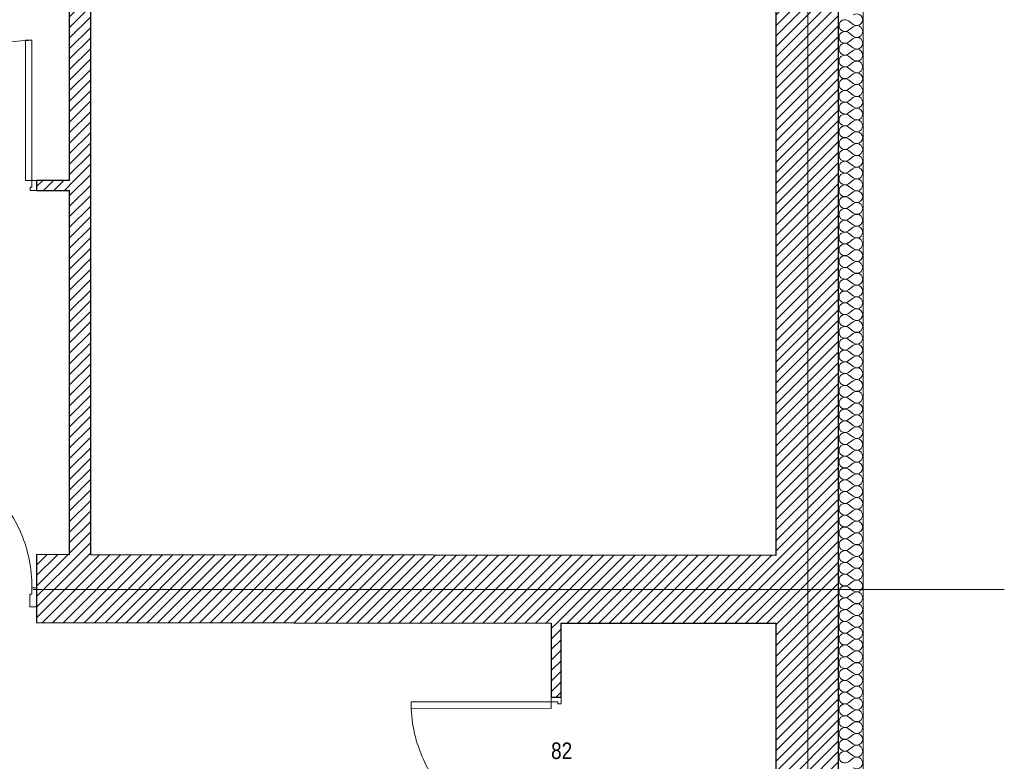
# Model space of a CAD drawing. Header units: millimetres. Extents: x -21056 to 421, y 9759 to 15589.
# Tile 118 of 120: x -175 to 421, y 10618 to 11067. Entities that reach past the tile are written whole.
import ezdxf
from ezdxf.enums import TextEntityAlignment as Align

# ---------------------------------------------------------------- set-up
doc = ezdxf.new("R2010")
doc.units = ezdxf.units.MM
doc.header["$LTSCALE"] = 25
doc.header["$MEASUREMENT"] = 0
doc.linetypes.add('Kropki i Kreski', pattern=[670.277762, 352.777767, -176.388884, 0, -141.111112])
doc.linetypes.add('Przerywana', pattern=[240, 120, -120])
for name, color, linetype in [('Drzwi ArchiCAD', 7, 'Continuous'), ('Konstrukcja - Siatki mod', 7, 'Continuous'), ('KR_INW', 7, 'Continuous'), ('NAPIS_SODON', 7, 'Continuous'), ('Znaczniki drzwi ArchiCADa', 7, 'Continuous')]:
    doc.layers.add(name, color=color, linetype=linetype)
for name, color, linetype, lineweight in [('Drzwi ArchiCAD_Nr_pióra__1', 7, 'Continuous', 13), ('Drzwi ArchiCAD_Nr_pióra__27', 7, 'Continuous', 25), ('Konstrukcja - Siatki mod_Nr_pióra__48', 1, 'Continuous', 15), ('KR_INW_Nr_pióra__101', 252, 'Continuous', 5), ('KR_INW_Nr_pióra__102', 3, 'Continuous', 5), ('KR_INW_Nr_pióra__27', 7, 'Continuous', 25), ('KR_INW_Nr_pióra__47', 7, 'Continuous', 15), ('NAPIS_SODON_Nr_pióra__1', 7, 'Continuous', 13), ('Znaczniki drzwi ArchiCADa_Nr_pióra__20', 1, 'Continuous', 13), ('Znaczniki drzwi ArchiCADa_Nr_pióra__7', 7, 'Continuous', 13)]:
    doc.layers.add(name, color=color, linetype=linetype, lineweight=lineweight)
doc.styles.add('GENERATED_STYLE_1', font='ARIALN.TTF')
pattern_1 = [(45, (0, 0), (-31.819804, 31.819804), [])]

# ---------------------------------------------------------------- blocks, each defined once
blk = doc.blocks.new('Strop_1', base_point=(179225, 121523.3))
at = {"layer": 'NAPIS_SODON_Nr_pióra__1', "linetype": 'Continuous', "flags": 128}
blk.add_lwpolyline([(179225, 121523.3), (179225.9, 107003.8), (250898.3, 107008.3), (250897.4, 121527.8)], close=True, dxfattribs=at)
blk = doc.blocks.new('*X283')
at = {"layer": 'KR_INW_Nr_pióra__102', "linetype": 'Continuous'}
for p, q in [((250986.7, 118792.9), (250958.1, 118814.3)), ((250986.7, 118778.6), (250958.1, 118757.1)), ((250986.7, 118721.4), (250958.1, 118742.9)), ((250986.7, 118707.1), (250958.1, 118685.7)), ((250986.7, 118650), (250958.1, 118671.4)), ((250986.7, 118635.7), (250958.1, 118614.3)), ((250986.7, 118578.6), (250958.1, 118600)), ((250986.7, 118564.3), (250958.1, 118542.9)), ((250986.7, 118507.1), (250958.1, 118528.6)), ((250986.7, 118492.9), (250958.1, 118471.4)), ((250986.7, 118435.7), (250958.1, 118457.1)), ((250986.7, 118421.4), (250958.1, 118400)), ((250986.7, 118364.3), (250958.1, 118385.7)), ((250986.7, 118350), (250958.1, 118328.6)), ((250986.7, 118292.9), (250958.1, 118314.3)), ((250986.7, 118278.6), (250958.1, 118257.1)), ((250986.7, 118221.4), (250958.1, 118242.9)), ((250986.7, 118207.1), (250958.1, 118185.7)), ((250986.7, 118150), (250958.1, 118171.4)), ((250986.7, 118135.7), (250958.1, 118114.3)), ((250986.7, 118078.6), (250958.1, 118100)), ((250986.7, 118064.3), (250958.1, 118042.9)), ((250986.7, 118007.1), (250958.1, 118028.6)), ((250986.7, 117992.9), (250958.1, 117971.4)), ((250986.7, 117935.7), (250958.1, 117957.1)), ((250986.7, 117921.4), (250958.1, 117900)), ((250986.7, 117864.3), (250958.1, 117885.7)), ((250986.7, 117850), (250958.1, 117828.6)), ((250986.7, 117792.9), (250958.1, 117814.3)), ((250986.7, 117778.6), (250958.1, 117757.1)), ((250986.7, 117721.4), (250958.1, 117742.9)), ((250986.7, 117707.1), (250958.1, 117685.7)), ((250986.7, 117650), (250958.1, 117671.4)), ((250986.7, 117635.7), (250958.1, 117614.3)), ((250986.7, 117578.6), (250958.1, 117600)), ((250986.7, 117564.3), (250958.1, 117542.9)), ((250986.7, 117507.1), (250958.1, 117528.6)), ((250986.7, 117492.9), (250958.1, 117471.4)), ((250986.7, 117435.7), (250958.1, 117457.1)), ((250986.7, 117421.4), (250958.1, 117400)), ((250986.7, 117364.3), (250958.1, 117385.7)), ((250986.7, 117350), (250958.1, 117328.6)), ((250986.7, 117292.9), (250958.1, 117314.3)), ((250986.7, 117278.6), (250958.1, 117257.1)), ((250986.7, 117221.4), (250958.1, 117242.9)), ((250986.7, 117207.1), (250958.1, 117185.7)), ((250986.7, 117150), (250958.1, 117171.4)), ((250986.7, 117135.7), (250958.1, 117114.3)), ((250986.7, 117078.6), (250958.1, 117100)), ((250986.7, 117064.3), (250958.1, 117042.9)), ((250986.7, 117007.1), (250958.1, 117028.6)), ((250986.7, 116992.9), (250958.1, 116971.4)), ((250986.7, 116935.7), (250958.1, 116957.1)), ((250986.7, 116921.4), (250958.1, 116900)), ((250986.7, 116864.3), (250958.1, 116885.7)), ((250986.7, 116850), (250958.1, 116828.6)), ((250986.7, 116792.9), (250958.1, 116814.3)), ((250986.7, 116778.6), (250958.1, 116757.1)), ((250986.7, 116721.4), (250958.1, 116742.9)), ((250986.7, 116707.1), (250958.1, 116685.7)), ((250986.7, 116650), (250958.1, 116671.4)), ((250986.7, 116635.7), (250958.1, 116614.3)), ((250986.7, 116578.6), (250958.1, 116600)), ((250986.7, 116564.3), (250958.1, 116542.9)), ((250986.7, 116507.1), (250958.1, 116528.6)), ((250986.7, 116492.9), (250958.1, 116471.4)), ((250986.7, 116435.7), (250958.1, 116457.1)), ((250986.7, 116421.4), (250958.1, 116400)), ((250986.7, 116364.3), (250958.1, 116385.7)), ((250986.7, 116350), (250958.1, 116328.6)), ((250986.7, 116292.9), (250958.1, 116314.3)), ((250986.7, 116278.6), (250958.1, 116257.1)), ((250986.7, 116221.4), (250958.1, 116242.9)), ((250986.7, 116207.1), (250958.1, 116185.7)), ((250986.7, 116150), (250958.1, 116171.4)), ((250986.7, 116135.7), (250958.1, 116114.3)), ((250986.7, 116078.6), (250958.1, 116100)), ((250986.7, 116064.3), (250958.1, 116042.9)), ((250986.7, 116007.1), (250958.1, 116028.6)), ((250986.7, 115992.9), (250958.1, 115971.4)), ((250986.7, 115935.7), (250958.1, 115957.1)), ((250986.7, 115921.4), (250958.1, 115900)), ((250986.7, 115864.3), (250958.1, 115885.7)), ((250986.7, 115850), (250958.1, 115828.6)), ((250986.7, 115792.9), (250958.1, 115814.3)), ((250986.7, 115778.6), (250958.1, 115757.1)), ((250986.7, 115721.4), (250958.1, 115742.9)), ((250986.7, 115707.1), (250958.1, 115685.7)), ((250986.7, 115650), (250958.1, 115671.4)), ((250986.7, 115635.7), (250958.1, 115614.3)), ((250986.7, 115578.6), (250958.1, 115600)), ((250986.7, 115564.3), (250958.1, 115542.9)), ((250986.7, 115507.1), (250958.1, 115528.6)), ((250986.7, 115492.9), (250958.1, 115471.4)), ((250986.7, 115435.7), (250958.1, 115457.1)), ((250986.7, 115421.4), (250958.1, 115400)), ((250986.7, 115364.3), (250958.1, 115385.7)), ((250986.7, 115350), (250958.1, 115328.6)), ((250986.7, 115292.9), (250958.1, 115314.3)), ((250986.7, 115278.6), (250958.1, 115257.1)), ((250986.7, 115221.4), (250958.1, 115242.9)), ((250986.7, 115207.1), (250958.1, 115185.7)), ((250986.7, 115150), (250958.1, 115171.4)), ((250986.7, 115135.7), (250958.1, 115114.3)), ((250986.7, 115078.6), (250958.1, 115100)), ((250986.7, 115064.3), (250958.1, 115042.9)), ((250986.7, 115007.1), (250958.1, 115028.6)), ((250986.7, 114992.9), (250958.1, 114971.4)), ((250986.7, 114935.7), (250958.1, 114957.1)), ((250986.7, 114921.4), (250958.1, 114900)), ((250986.7, 114864.3), (250958.1, 114885.7)), ((250986.7, 114850), (250958.1, 114828.6)), ((250986.7, 114792.9), (250958.1, 114814.3)), ((250986.7, 114778.6), (250958.1, 114757.1)), ((250986.7, 114721.4), (250958.1, 114742.9)), ((250986.7, 114707.1), (250958.1, 114685.7)), ((250986.7, 114650), (250958.1, 114671.4)), ((250986.7, 114635.7), (250958.1, 114614.3)), ((250986.7, 114578.6), (250958.1, 114600)), ((250986.7, 114564.3), (250958.1, 114542.9)), ((250986.7, 114507.1), (250958.1, 114528.6)), ((250986.7, 114492.9), (250958.1, 114471.4)), ((250986.7, 114435.7), (250958.1, 114457.1)), ((250986.7, 114421.4), (250958.1, 114400)), ((250986.7, 114364.3), (250958.1, 114385.7)), ((250986.7, 114350), (250958.1, 114328.6))]:
    blk.add_line(p, q, dxfattribs=at)
for centre, start, end in [((250936.7, 118785.7), 53.1301, 180), ((251008.1, 118821.4), 233.1301, 126.8699), ((250936.7, 118785.7), 180, 306.8699), ((250936.7, 118714.3), 53.1301, 180), ((251008.1, 118750), 233.1301, 126.8699), ((250936.7, 118714.3), 180, 306.8699), ((251008.1, 118678.6), 233.1301, 126.8699), ((250936.7, 118642.9), 53.1301, 180), ((250936.7, 118642.9), 180, 306.8699), ((251008.1, 118607.1), 233.1301, 126.8699), ((250936.7, 118571.4), 53.1301, 180), ((250936.7, 118571.4), 180, 306.8699), ((251008.1, 118535.7), 233.1301, 126.8699), ((250936.7, 118500), 53.1301, 180), ((250936.7, 118500), 180, 306.8699), ((250936.7, 118428.6), 53.1301, 180), ((251008.1, 118464.3), 233.1301, 126.8699), ((250936.7, 118428.6), 180, 306.8699), ((250936.7, 118357.1), 53.1301, 180), ((251008.1, 118392.9), 233.1301, 126.8699), ((250936.7, 118357.1), 180, 306.8699), ((251008.1, 118321.4), 233.1301, 126.8699), ((250936.7, 118285.7), 53.1301, 180), ((250936.7, 118285.7), 180, 306.8699), ((251008.1, 118250), 233.1301, 126.8699), ((250936.7, 118214.3), 53.1301, 180), ((250936.7, 118214.3), 180, 306.8699), ((251008.1, 118178.6), 233.1301, 126.8699), ((250936.7, 118142.9), 53.1301, 180), ((250936.7, 118142.9), 180, 306.8699), ((250936.7, 118071.4), 53.1301, 180), ((251008.1, 118107.1), 233.1301, 126.8699), ((250936.7, 118071.4), 180, 306.8699), ((250936.7, 118000), 53.1301, 180), ((251008.1, 118035.7), 233.1301, 126.8699), ((250936.7, 118000), 180, 306.8699), ((251008.1, 117964.3), 233.1301, 126.8699), ((250936.7, 117928.6), 53.1301, 180), ((250936.7, 117928.6), 180, 306.8699), ((251008.1, 117892.9), 233.1301, 126.8699), ((250936.7, 117857.1), 53.1301, 180), ((250936.7, 117857.1), 180, 306.8699), ((251008.1, 117821.4), 233.1301, 126.8699), ((250936.7, 117785.7), 53.1301, 180), ((250936.7, 117785.7), 180, 306.8699), ((250936.7, 117714.3), 53.1301, 180), ((251008.1, 117750), 233.1301, 126.8699), ((250936.7, 117714.3), 180, 306.8699), ((250936.7, 117642.9), 53.1301, 180), ((251008.1, 117678.6), 233.1301, 126.8699), ((250936.7, 117642.9), 180, 306.8699), ((251008.1, 117607.1), 233.1301, 126.8699), ((250936.7, 117571.4), 53.1301, 180), ((250936.7, 117571.4), 180, 306.8699), ((251008.1, 117535.7), 233.1301, 126.8699), ((250936.7, 117500), 53.1301, 180), ((250936.7, 117500), 180, 306.8699), ((251008.1, 117464.3), 233.1301, 126.8699), ((250936.7, 117428.6), 53.1301, 180), ((250936.7, 117428.6), 180, 306.8699), ((250936.7, 117357.1), 53.1301, 180), ((251008.1, 117392.9), 233.1301, 126.8699), ((250936.7, 117357.1), 180, 306.8699), ((250936.7, 117285.7), 53.1301, 180), ((251008.1, 117321.4), 233.1301, 126.8699), ((250936.7, 117285.7), 180, 306.8699), ((251008.1, 117250), 233.1301, 126.8699), ((250936.7, 117214.3), 53.1301, 180), ((250936.7, 117214.3), 180, 306.8699), ((251008.1, 117178.6), 233.1301, 126.8699), ((250936.7, 117142.9), 53.1301, 180), ((250936.7, 117142.9), 180, 306.8699), ((251008.1, 117107.1), 233.1301, 126.8699), ((250936.7, 117071.4), 53.1301, 180), ((250936.7, 117071.4), 180, 306.8699), ((250936.7, 117000), 53.1301, 180), ((251008.1, 117035.7), 233.1301, 126.8699), ((250936.7, 117000), 180, 306.8699), ((250936.7, 116928.6), 53.1301, 180), ((251008.1, 116964.3), 233.1301, 126.8699), ((250936.7, 116928.6), 180, 306.8699), ((251008.1, 116892.9), 233.1301, 126.8699), ((250936.7, 116857.1), 53.1301, 180), ((250936.7, 116857.1), 180, 306.8699), ((251008.1, 116821.4), 233.1301, 126.8699), ((250936.7, 116785.7), 53.1301, 180), ((250936.7, 116785.7), 180, 306.8699), ((251008.1, 116750), 233.1301, 126.8699), ((250936.7, 116714.3), 53.1301, 180), ((250936.7, 116714.3), 180, 306.8699), ((250936.7, 116642.9), 53.1301, 180), ((251008.1, 116678.6), 233.1301, 126.8699), ((250936.7, 116642.9), 180, 306.8699), ((250936.7, 116571.4), 53.1301, 180), ((251008.1, 116607.1), 233.1301, 126.8699), ((250936.7, 116571.4), 180, 306.8699), ((251008.1, 116535.7), 233.1301, 126.8699), ((250936.7, 116500), 53.1301, 180), ((250936.7, 116500), 180, 306.8699), ((251008.1, 116464.3), 233.1301, 126.8699), ((250936.7, 116428.6), 53.1301, 180), ((250936.7, 116428.6), 180, 306.8699), ((251008.1, 116392.9), 233.1301, 126.8699), ((250936.7, 116357.1), 53.1301, 180), ((250936.7, 116357.1), 180, 306.8699), ((250936.7, 116285.7), 53.1301, 180), ((251008.1, 116321.4), 233.1301, 126.8699), ((250936.7, 116285.7), 180, 306.8699), ((250936.7, 116214.3), 53.1301, 180), ((251008.1, 116250), 233.1301, 126.8699), ((250936.7, 116214.3), 180, 306.8699), ((251008.1, 116178.6), 233.1301, 126.8699), ((250936.7, 116142.9), 53.1301, 180), ((250936.7, 116142.9), 180, 306.8699), ((251008.1, 116107.1), 233.1301, 126.8699), ((250936.7, 116071.4), 53.1301, 180), ((250936.7, 116071.4), 180, 306.8699), ((251008.1, 116035.7), 233.1301, 126.8699), ((250936.7, 116000), 53.1301, 180), ((250936.7, 116000), 180, 306.8699), ((250936.7, 115928.6), 53.1301, 180), ((251008.1, 115964.3), 233.1301, 126.8699), ((250936.7, 115928.6), 180, 306.8699), ((250936.7, 115857.1), 53.1301, 180), ((251008.1, 115892.9), 233.1301, 126.8699), ((250936.7, 115857.1), 180, 306.8699), ((251008.1, 115821.4), 233.1301, 126.8699), ((250936.7, 115785.7), 53.1301, 180), ((250936.7, 115785.7), 180, 306.8699), ((251008.1, 115750), 233.1301, 126.8699), ((250936.7, 115714.3), 53.1301, 180), ((250936.7, 115714.3), 180, 306.8699), ((251008.1, 115678.6), 233.1301, 126.8699), ((250936.7, 115642.9), 53.1301, 180), ((250936.7, 115642.9), 180, 306.8699), ((250936.7, 115571.4), 53.1301, 180), ((251008.1, 115607.1), 233.1301, 126.8699), ((250936.7, 115571.4), 180, 306.8699), ((250936.7, 115500), 53.1301, 180), ((251008.1, 115535.7), 233.1301, 126.8699), ((250936.7, 115500), 180, 306.8699), ((251008.1, 115464.3), 233.1301, 126.8699), ((250936.7, 115428.6), 53.1301, 180), ((250936.7, 115428.6), 180, 306.8699), ((251008.1, 115392.9), 233.1301, 126.8699), ((250936.7, 115357.1), 53.1301, 180), ((250936.7, 115357.1), 180, 306.8699), ((251008.1, 115321.4), 233.1301, 126.8699), ((250936.7, 115285.7), 53.1301, 180), ((250936.7, 115285.7), 180, 306.8699), ((250936.7, 115214.3), 53.1301, 180), ((251008.1, 115250), 233.1301, 126.8699), ((250936.7, 115214.3), 180, 306.8699), ((250936.7, 115142.9), 53.1301, 180), ((251008.1, 115178.6), 233.1301, 126.8699), ((250936.7, 115142.9), 180, 306.8699), ((251008.1, 115107.1), 233.1301, 126.8699), ((250936.7, 115071.4), 53.1301, 180), ((250936.7, 115071.4), 180, 306.8699), ((251008.1, 115035.7), 233.1301, 126.8699), ((250936.7, 115000), 53.1301, 180), ((250936.7, 115000), 180, 306.8699), ((251008.1, 114964.3), 233.1301, 126.8699), ((250936.7, 114928.6), 53.1301, 180), ((250936.7, 114928.6), 180, 306.8699), ((250936.7, 114857.1), 53.1301, 180), ((251008.1, 114892.9), 233.1301, 126.8699), ((250936.7, 114857.1), 180, 306.8699), ((250936.7, 114785.7), 53.1301, 180), ((251008.1, 114821.4), 233.1301, 126.8699), ((250936.7, 114785.7), 180, 306.8699), ((251008.1, 114750), 233.1301, 126.8699), ((250936.7, 114714.3), 53.1301, 180), ((250936.7, 114714.3), 180, 306.8699), ((251008.1, 114678.6), 233.1301, 126.8699), ((250936.7, 114642.9), 53.1301, 180), ((250936.7, 114642.9), 180, 306.8699), ((251008.1, 114607.1), 233.1301, 126.8699), ((250936.7, 114571.4), 53.1301, 180), ((250936.7, 114571.4), 180, 306.8699), ((250936.7, 114500), 53.1301, 180), ((251008.1, 114535.7), 233.1301, 126.8699), ((250936.7, 114500), 180, 306.8699), ((250936.7, 114428.6), 53.1301, 180), ((251008.1, 114464.3), 233.1301, 126.8699), ((250936.7, 114428.6), 180, 306.8699), ((250936.7, 114357.1), 53.1301, 180), ((251008.1, 114392.9), 233.1301, 126.8699), ((250936.7, 114357.1), 180, 306.8699), ((251008.1, 114321.4), 233.1301, 126.8699)]:
    blk.add_arc(centre, 35.7, start, end, dxfattribs=at)
blk = doc.blocks.new('Ściana_4', base_point=(251047.4, 121675.6))
at = {"layer": 'KR_INW_Nr_pióra__101', "linetype": 'Continuous'}
h = blk.add_hatch(dxfattribs=at)
h.set_pattern_fill('Cegła_licówka', color=256, style=0, pattern_type=2)
h.set_pattern_definition(pattern_1)
h.paths.add_polyline_path([(250897.4, 107005.1), (250897.4, 121525.6), (250517.4, 121145.6), (250517.4, 107385.1)])
at = {"layer": 'KR_INW_Nr_pióra__27', "linetype": 'Continuous'}
blk.add_line((250897.4, 107005.1), (250897.4, 121525.6), dxfattribs=at)
at = {"layer": 'KR_INW_Nr_pióra__27', "linetype": 'Continuous', "flags": 128}
for points in [[(250517.4, 121145.6), (250517.4, 115577.2)], [(250517.4, 115167.2), (250517.4, 113415.9)]]:
    blk.add_lwpolyline(points, dxfattribs=at)
at = {"layer": 'KR_INW_Nr_pióra__47', "linetype": 'Continuous', "flags": 128}
blk.add_lwpolyline([(251047.4, 106855.1), (251047.4, 121675.6)], dxfattribs=at)
at = {"layer": 'KR_INW'}
blk.add_blockref('*X283', (0, 0), dxfattribs=at)
blk = doc.blocks.new('Drzwi 19_6')
at = {"layer": 'Drzwi ArchiCAD_Nr_pióra__1', "linetype": 'Continuous'}
for p, q in [((381.9, 0), (381.9, 843.8)), ((381.9, 843.8), (421.9, 843.8)), ((421.9, 843.8), (421.9, 0)), ((-421.9, 0), (-449.9, 0)), ((-449.9, 0), (-449.9, -115)), ((-421.9, -40), (-421.9, 0)), ((421.9, 0), (381.9, 0)), ((449.9, 0), (421.9, 0)), ((421.9, 0), (421.9, -40)), ((449.9, -115), (449.9, 0)), ((-409.9, -40), (-421.9, -40)), ((-409.9, -115), (-409.9, -40)), ((421.9, -40), (409.9, -40)), ((409.9, -40), (409.9, -115)), ((-449.9, -115), (-409.9, -115)), ((409.9, -115), (449.9, -115))]:
    blk.add_line(p, q, dxfattribs=at)
at = {"layer": 'Drzwi ArchiCAD_Nr_pióra__1', "linetype": 'Przerywana'}
blk.add_arc((421.9, 0), 843.8, 90, 180, dxfattribs=at)
at = {"layer": 'Drzwi ArchiCAD_Nr_pióra__27', "linetype": 'Continuous'}
for p, q in [((-449.9, 0), (-449.9, -115)), ((449.9, 0), (449.9, -115))]:
    blk.add_line(p, q, dxfattribs=at)
blk = doc.blocks.new('Ściana_25', base_point=(230442, 115191.6))
at = {"layer": 'KR_INW_Nr_pióra__101', "linetype": 'Continuous'}
h = blk.add_hatch(dxfattribs=at)
h.set_pattern_fill('Cegła_licówka', color=256, style=0, pattern_type=2)
h.set_pattern_definition(pattern_1)
h.paths.add_polyline_path([(246042.2, 115172.6), (250517.4, 115167.2), (250517.4, 115577.2), (246042.7, 115582.6), (246042.5, 115382.6), (246042.3, 115267.6)])
at = {"layer": 'KR_INW_Nr_pióra__27', "linetype": 'Continuous'}
for p, q in [((246042.7, 115582.6), (246042.5, 115382.6)), ((246042.5, 115382.6), (246042.3, 115267.6)), ((246042.3, 115267.6), (246042.2, 115172.6))]:
    blk.add_line(p, q, dxfattribs=at)
at = {"layer": 'KR_INW_Nr_pióra__27', "linetype": 'Continuous', "flags": 128}
for points in [[(246240.9, 115582.4), (246042.7, 115582.6)], [(250517.4, 115577.2), (246370.9, 115582.2)], [(246042.2, 115172.6), (249158.4, 115168.8)], [(249218.4, 115168.8), (250517.4, 115167.2)]]:
    blk.add_lwpolyline(points, dxfattribs=at)
at = {"layer": 'Drzwi ArchiCAD', "linetype": 'Continuous', "xscale": -0.9999999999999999, "zscale": 1000, "rotation": 359.9303963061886}
blk.add_blockref('Drzwi 19_6', (245592.6, 115383.2), dxfattribs=at)
blk = doc.blocks.new('Drzwi 19_28')
at = {"layer": 'Drzwi ArchiCAD_Nr_pióra__1', "linetype": 'Continuous'}
for p, q in [((384.1, 0), (384.1, 848.3)), ((384.1, 848.3), (424.1, 848.3)), ((424.1, 848.3), (424.1, 0)), ((-424.1, 0), (-452.1, 0)), ((-452.1, 0), (-452.1, -60)), ((-424.1, -40), (-424.1, 0)), ((424.1, 0), (384.1, 0)), ((452.1, 0), (424.1, 0)), ((424.1, 0), (424.1, -40)), ((452.1, -60), (452.1, 0)), ((-412.1, -40), (-424.1, -40)), ((-412.1, -60), (-412.1, -40)), ((424.1, -40), (412.1, -40)), ((412.1, -40), (412.1, -60)), ((-452.1, -60), (-412.1, -60)), ((412.1, -60), (452.1, -60))]:
    blk.add_line(p, q, dxfattribs=at)
at = {"layer": 'Drzwi ArchiCAD_Nr_pióra__1', "linetype": 'Przerywana'}
blk.add_arc((424.1, 0), 848.3, 90, 180, dxfattribs=at)
at = {"layer": 'Drzwi ArchiCAD_Nr_pióra__27', "linetype": 'Continuous'}
for p, q in [((-452.1, 0), (-452.1, -60)), ((452.1, 0), (452.1, -60))]:
    blk.add_line(p, q, dxfattribs=at)
blk = doc.blocks.new('Znacznik Wym 19_31')
at = {"layer": 'Znaczniki drzwi ArchiCADa_Nr_pióra__20', "linetype": 'Continuous'}
blk.add_line((0, 250), (0, -360), dxfattribs=at)
at = {"layer": 'Znaczniki drzwi ArchiCADa_Nr_pióra__7', "style": 'GENERATED_STYLE_1'}
for tag, p in [('AC_MarkerText_2', (-17.6, -97.4)), ('AC_MarkerText_3', (182.4, -161.4))]:
    blk.add_attdef(tag, text='', height=100, rotation=90, dxfattribs=at).set_placement(p, align=Align.BOTTOM_LEFT)
blk = doc.blocks.new('Ściana_72', base_point=(243274.7, 117848.3))
at = {"layer": 'KR_INW_Nr_pióra__101', "linetype": 'Continuous'}
h = blk.add_hatch(dxfattribs=at)
h.set_pattern_fill('Cegła_licówka', color=256, style=0, pattern_type=2)
h.set_pattern_definition(pattern_1)
h.paths.add_polyline_path([(243654.7, 117788.3), (245138.5, 117788.3), (245138.5, 117848.3), (243654.7, 117848.3)])
h = blk.add_hatch(dxfattribs=at)
h.set_pattern_fill('Cegła_licówka', color=256, style=0, pattern_type=2)
h.set_pattern_definition(pattern_1)
h.paths.add_polyline_path([(246042.7, 117848.3), (246042.7, 117788.3), (246240.9, 117788.3), (246240.9, 117848.3)])
at = {"layer": 'KR_INW_Nr_pióra__27', "linetype": 'Continuous'}
for p, q in [((245138.5, 117848.3), (245138.5, 117788.3)), ((246042.7, 117848.3), (246042.7, 117788.3))]:
    blk.add_line(p, q, dxfattribs=at)
at = {"layer": 'KR_INW_Nr_pióra__27', "linetype": 'Continuous', "flags": 128}
for points in [[(245138.5, 117848.3), (243654.7, 117848.3)], [(246240.9, 117848.3), (246042.7, 117848.3)], [(243654.7, 117788.3), (244852.7, 117788.3)], [(244912.7, 117788.3), (245138.5, 117788.3)], [(246042.7, 117788.3), (246240.9, 117788.3)]]:
    blk.add_lwpolyline(points, dxfattribs=at)
at = {"layer": 'Drzwi ArchiCAD', "linetype": 'Continuous', "zscale": 1000}
blk.add_blockref('Drzwi 19_28', (245590.6, 117848.3), dxfattribs=at)
at = {"layer": 'Znaczniki drzwi ArchiCADa', "color": 14, "lineweight": 13, "true_color": 0xb00000}
ref = blk.add_blockref('Znacznik Wym 19_31', (245590.6, 117848.3), dxfattribs=at)
ref.add_attrib('AC_MarkerText_2', '82', dxfattribs={"layer": 'Znaczniki drzwi ArchiCADa_Nr_pióra__7', "color": 7, "height": 100, "rotation": 90, "style": 'GENERATED_STYLE_1'}).set_placement((245572.9, 117750.9), align=Align.BOTTOM_LEFT)
ref.add_attrib('AC_MarkerText_3', '206', dxfattribs={"layer": 'Znaczniki drzwi ArchiCADa_Nr_pióra__7', "color": 7, "height": 100, "rotation": 90, "style": 'GENERATED_STYLE_1'}).set_placement((245772.9, 117686.9), align=Align.BOTTOM_LEFT)
blk = doc.blocks.new('Ściana_74', base_point=(246240.9, 115172.4))
at = {"layer": 'KR_INW_Nr_pióra__101', "linetype": 'Continuous'}
h = blk.add_hatch(dxfattribs=at)
h.set_pattern_fill('Cegła_licówka', color=256, style=0, pattern_type=2)
h.set_pattern_definition(pattern_1)
h.paths.add_polyline_path([(246370.9, 115582.2), (246370.9, 121145.6), (246240.9, 121145.6), (246240.9, 115582.4)])
at = {"layer": 'KR_INW_Nr_pióra__27', "linetype": 'Continuous', "flags": 128}
for points in [[(246240.9, 121145.6), (246240.9, 117848.3)], [(246370.9, 115582.2), (246370.9, 121145.6)], [(246240.9, 117788.3), (246240.9, 115582.4)]]:
    blk.add_lwpolyline(points, dxfattribs=at)
blk = doc.blocks.new('Znacznik Wym 19_14')
at = {"layer": 'Znaczniki drzwi ArchiCADa_Nr_pióra__20', "linetype": 'Continuous'}
blk.add_line((0, -310), (0, 300), dxfattribs=at)
at = {"layer": 'Znaczniki drzwi ArchiCADa_Nr_pióra__7', "style": 'GENERATED_STYLE_1'}
for tag, p in [('AC_MarkerText_2', (-17.6, -29.3)), ('AC_MarkerText_3', (182.4, -29.3))]:
    blk.add_attdef(tag, text='', height=100, rotation=90, dxfattribs=at).set_placement(p, align=Align.BOTTOM_LEFT)
blk = doc.blocks.new('Ściana_75', base_point=(249218.4, 115168.8))
at = {"layer": 'KR_INW_Nr_pióra__101', "linetype": 'Continuous'}
h = blk.add_hatch(dxfattribs=at)
h.set_pattern_fill('Cegła_licówka', color=256, style=0, pattern_type=2)
h.set_pattern_definition(pattern_1)
h.paths.add_polyline_path([(249158.4, 115168.8), (249157.9, 114719.3), (249217.9, 114719.3), (249218.4, 115168.8)])
h = blk.add_hatch(dxfattribs=at)
h.set_pattern_fill('Cegła_licówka', color=256, style=0, pattern_type=2)
h.set_pattern_definition(pattern_1)
h.paths.add_polyline_path([(249156.3, 113414.9), (249216.3, 113415), (249216.8, 113815), (249156.8, 113815.1)])
at = {"layer": 'KR_INW_Nr_pióra__27', "linetype": 'Continuous'}
for p, q in [((249157.9, 114719.3), (249217.9, 114719.3)), ((249156.8, 113815.1), (249216.8, 113815))]:
    blk.add_line(p, q, dxfattribs=at)
at = {"layer": 'KR_INW_Nr_pióra__27', "linetype": 'Continuous', "flags": 128}
for points in [[(249158.4, 115168.8), (249157.9, 114719.3)], [(249217.9, 114719.3), (249218.4, 115168.8)], [(249156.8, 113815.1), (249156.3, 113414.9)], [(249216.3, 113415), (249216.8, 113815)]]:
    blk.add_lwpolyline(points, dxfattribs=at)
at = {"layer": 'Drzwi ArchiCAD', "linetype": 'Continuous', "zscale": 1000, "rotation": 89.93039630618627}
blk.add_blockref('Drzwi 19_28', (249157.3, 114267.2), dxfattribs=at)
at = {"layer": 'Znaczniki drzwi ArchiCADa', "color": 14, "lineweight": 13, "true_color": 0xb00000}
ref = blk.add_blockref('Znacznik Wym 19_14', (249217.3, 114267.1), dxfattribs=dict(at, rotation=269.9303963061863))
ref.add_attrib('AC_MarkerText_2', '82', dxfattribs={"layer": 'Znaczniki drzwi ArchiCADa_Nr_pióra__7', "color": 7, "height": 100, "rotation": 359.9304, "style": 'GENERATED_STYLE_1'}).set_placement((249157.4, 114315.5), align=Align.BOTTOM_LEFT)
ref.add_attrib('AC_MarkerText_3', '206', dxfattribs={"layer": 'Znaczniki drzwi ArchiCADa_Nr_pióra__7', "color": 7, "height": 100, "rotation": 359.9304, "style": 'GENERATED_STYLE_1'}).set_placement((249157.1, 114115.5), align=Align.BOTTOM_LEFT)
blk = doc.blocks.new('Standardowy znacznik siatki')
at = {"layer": 'Konstrukcja - Siatki mod_Nr_pióra__48', "linetype": 'Kropki i Kreski'}
blk.add_line((1000, 0), (16187.8, 0), dxfattribs=at)
blk = doc.blocks.new('Standardowy znacznik siatki_8')
at = {"layer": 'Konstrukcja - Siatki mod_Nr_pióra__48', "linetype": 'Kropki i Kreski'}
for p, q in [((1000, 0), (72912, 0)), ((72912, 0), (73912, 0))]:
    blk.add_line(p, q, dxfattribs=at)

msp = doc.modelspace()

# ---------------------------------------------------------------- block references
at = {"layer": 'Konstrukcja - Siatki mod', "color": 8, "linetype": 'Continuous', "lineweight": 13, "xscale": 0.1, "yscale": 0.1, "zscale": 100, "rotation": 270}
msp.add_blockref('Standardowy znacznik siatki', (302.28, 11477.46), dxfattribs=at)
at = {"layer": 'Konstrukcja - Siatki mod', "color": 8, "linetype": 'Continuous', "lineweight": 13, "xscale": 0.1, "yscale": 0.1, "zscale": 100}
msp.add_blockref('Standardowy znacznik siatki_8', (-6969.92, 10722.14), dxfattribs=at)
at = {"layer": 'KR_INW', "xscale": 0.1, "yscale": 0.1, "zscale": 0.1}
for name, p in [('Ściana_4', (335.89, 11352.49)), ('Ściana_74', (-144.77, 10702.16)), ('Ściana_72', (-441.38, 10969.75)), ('Ściana_25', (-1724.65, 10704.08)), ('Ściana_75', (152.99, 10701.8))]:
    msp.add_blockref(name, p, dxfattribs=at)
at = {"layer": 'NAPIS_SODON', "linetype": 'Continuous', "xscale": 0.1, "yscale": 0.1, "zscale": 0.1}
msp.add_blockref('Strop_1', (-6846.35, 11337.26), dxfattribs=at)

doc.saveas('drawing.dxf')
